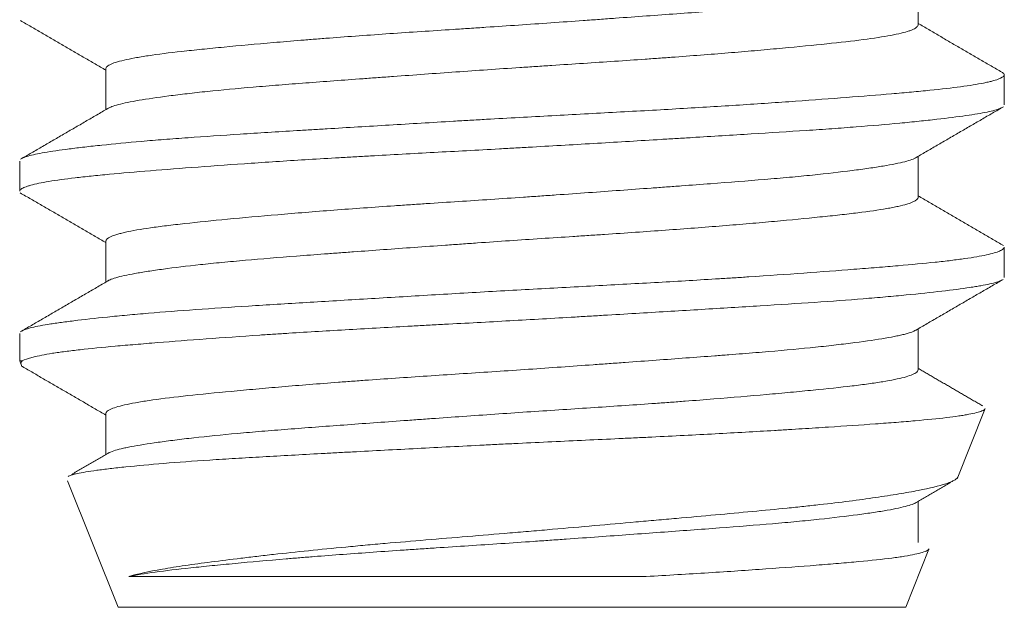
# Model space of a CAD drawing. Header units: millimetres. Extents: x 35 to 1401, y 51 to 818.
# Tile 16 of 22: x 1388.54 to 1392.54, y 458.02 to 460.41. Entities that reach past the tile are written whole.
import ezdxf

# ---------------------------------------------------------------- set-up
doc = ezdxf.new("R2010")
doc.units = ezdxf.units.MM
doc.layers.add('1', color=7, linetype='Continuous', true_color=0xffffff)

msp = doc.modelspace()

# ---------------------------------------------------------------- linework, layer by layer
at = {"layer": '1', "color": 155, "linetype": 'Continuous', "lineweight": 18}
for p, q in [((1392.1927, 460.3839), (1392.1927, 460.5509)), ((1388.8927, 460.2075), (1388.8927, 460.0406)), ((1392.5427, 460.0597), (1392.5427, 460.182)), ((1388.5427, 459.8317), (1388.5427, 459.7097)), ((1392.1927, 459.6843), (1392.1927, 459.8509)), ((1388.8927, 459.5073), (1388.8927, 459.3406)), ((1392.5427, 459.3593), (1392.5427, 459.4818)), ((1392.1927, 458.9838), (1392.1927, 459.1508)), ((1388.5427, 459.1322), (1388.5427, 459.0207)), ((1388.553, 459.0207), (1388.5427, 459.0207)), ((1388.5427, 459.0207), (1388.5519, 458.9979)), ((1392.3513, 458.5422), (1392.4627, 458.8207)), ((1388.8927, 458.8076), (1388.8927, 458.6406)), ((1388.7376, 458.5335), (1388.9427, 458.0207)), ((1392.1927, 458.2841), (1392.1927, 458.4509)), ((1392.1427, 458.0207), (1392.2371, 458.2565)), ((1391.0875, 458.1457), (1388.986, 458.1457)), ((1392.1427, 458.0207), (1388.9427, 458.0207))]:
    msp.add_line(p, q, dxfattribs=at)
for points, knots in [([(1392.1817, 460.5444), (1392.172, 460.539), (1392.156, 460.5336), (1392.122, 460.5252), (1392.1086, 460.5223), (1392.0781, 460.5164), (1392.0612, 460.5134), (1392.006, 460.5044), (1391.963, 460.4984), (1391.8894, 460.4891), (1391.8634, 460.486), (1391.8219, 460.4814), (1391.8077, 460.4798), (1391.7786, 460.4767), (1391.7638, 460.4752), (1391.6883, 460.4676), (1391.6232, 460.4618), (1391.5187, 460.4532), (1391.4827, 460.4503), (1391.427, 460.446), (1391.4081, 460.4445), (1391.3698, 460.4416), (1391.3505, 460.4401), (1391.2531, 460.4328), (1391.1725, 460.4269), (1391.0479, 460.4178), (1390.9846, 460.4133), (1390.9199, 460.4086), (1390.8764, 460.4055), (1390.8545, 460.4039), (1390.7451, 460.3961), (1390.6573, 460.3899), (1390.5253, 460.3809), (1390.4592, 460.3765), (1390.3929, 460.3721), (1390.3487, 460.3692), (1390.3266, 460.3678), (1390.2163, 460.3605), (1390.1303, 460.3549), (1389.9624, 460.3433), (1389.8805, 460.3374), (1389.7809, 460.3298), (1389.7612, 460.3282), (1389.7224, 460.3252), (1389.7033, 460.3236), (1389.6467, 460.319), (1389.61, 460.316), (1389.5031, 460.3067), (1389.436, 460.3006), (1389.3576, 460.293), (1389.3421, 460.2915), (1389.312, 460.2886), (1389.2974, 460.2871), (1389.2545, 460.2828), (1389.2274, 460.2799), (1389.1504, 460.2713), (1389.1049, 460.2656), (1389.0456, 460.2567), (1389.0273, 460.2537), (1388.9943, 460.2477), (1388.9796, 460.2447), (1388.9405, 460.2355), (1388.9213, 460.2293), (1388.9058, 460.2215), (1388.9031, 460.22), (1388.8987, 460.2169), (1388.8969, 460.2153), (1388.8938, 460.2116), (1388.8928, 460.2094), (1388.8927, 460.2073)], [0, 0, 0, 0, 0.050617, 0.050617, 0.077201, 0.077201, 0.103786, 0.103786, 0.156954, 0.156954, 0.183539, 0.183539, 0.196831, 0.196831, 0.210123, 0.210123, 0.263292, 0.263292, 0.289877, 0.289877, 0.303169, 0.303169, 0.316461, 0.316461, 0.36963, 0.36963, 0.396214, 0.409507, 0.409507, 0.422799, 0.422799, 0.475968, 0.475968, 0.502552, 0.515844, 0.515844, 0.529137, 0.529137, 0.582305, 0.582305, 0.635474, 0.635474, 0.648766, 0.648766, 0.662059, 0.662059, 0.688643, 0.688643, 0.741812, 0.741812, 0.755104, 0.755104, 0.768396, 0.768396, 0.794981, 0.794981, 0.84815, 0.84815, 0.874734, 0.874734, 0.901319, 0.901319, 0.954487, 0.954487, 0.96778, 0.96778, 0.981072, 0.981072, 1, 1, 1, 1]), ([(1388.9028, 460.0464), (1388.9064, 460.0486), (1388.911, 460.0507), (1388.924, 460.0556), (1388.933, 460.0585), (1388.9654, 460.067), (1389.0215, 460.0784), (1389.1022, 460.0903), (1389.1606, 460.0979), (1389.1727, 460.0994), (1389.1975, 460.1025), (1389.2102, 460.104), (1389.2494, 460.1085), (1389.2767, 460.1116), (1389.3624, 460.1205), (1389.4244, 460.1263), (1389.5251, 460.1349), (1389.56, 460.1377), (1389.6313, 460.1434), (1389.6678, 460.1462), (1389.7796, 460.1547), (1389.8572, 460.1604), (1389.9581, 460.1678), (1389.9785, 460.1693), (1390.0197, 460.1723), (1390.0405, 460.1738), (1390.1032, 460.1783), (1390.1452, 460.1814), (1390.2721, 460.1905), (1390.3575, 460.1966), (1390.4872, 460.2056), (1390.5307, 460.2086), (1390.5963, 460.213), (1390.6182, 460.2144), (1390.6617, 460.2173), (1390.6833, 460.2187), (1390.7913, 460.2258), (1390.8763, 460.2313), (1391.0018, 460.2398), (1391.0433, 460.2426), (1391.1051, 460.2469), (1391.1256, 460.2484), (1391.1663, 460.2513), (1391.1865, 460.2528), (1391.286, 460.2601), (1391.3621, 460.2661), (1391.4711, 460.2751), (1391.5243, 460.2796), (1391.5755, 460.2842), (1391.6092, 460.2873), (1391.6259, 460.2888), (1391.7072, 460.2963), (1391.7669, 460.3021), (1391.8761, 460.3134), (1391.9255, 460.319), (1392.0135, 460.3305), (1392.0883, 460.342), (1392.1379, 460.354), (1392.1607, 460.3616), (1392.1649, 460.3632), (1392.1723, 460.3662), (1392.1756, 460.3678), (1392.1842, 460.3724), (1392.1881, 460.3754), (1392.192, 460.3804), (1392.1928, 460.3825), (1392.1928, 460.3845)], [0, 0, 0, 0, 0.019767, 0.019767, 0.045776, 0.045776, 0.097794, 0.149813, 0.149813, 0.162817, 0.162817, 0.175822, 0.175822, 0.201831, 0.201831, 0.253849, 0.253849, 0.279859, 0.279859, 0.305868, 0.305868, 0.357886, 0.357886, 0.370891, 0.370891, 0.383895, 0.383895, 0.409904, 0.409904, 0.461923, 0.461923, 0.487932, 0.487932, 0.500936, 0.500936, 0.513941, 0.513941, 0.565959, 0.565959, 0.591968, 0.591968, 0.604973, 0.604973, 0.617978, 0.617978, 0.669996, 0.669996, 0.696005, 0.70901, 0.70901, 0.722014, 0.722014, 0.774032, 0.774032, 0.826051, 0.826051, 0.878069, 0.930087, 0.930087, 0.943092, 0.943092, 0.956097, 0.956097, 0.982106, 0.982106, 1, 1, 1, 1]), ([(1388.5512, 459.8423), (1388.5529, 459.8433), (1388.5548, 459.8443), (1388.5623, 459.8476), (1388.5692, 459.85), (1388.594, 459.8571), (1388.6385, 459.8665), (1388.7051, 459.8762), (1388.7538, 459.8825), (1388.7639, 459.8838), (1388.7849, 459.8863), (1388.7957, 459.8876), (1388.8289, 459.8915), (1388.8523, 459.894), (1388.9259, 459.9017), (1388.9796, 459.9069), (1389.0671, 459.9145), (1389.0974, 459.917), (1389.1446, 459.9208), (1389.1607, 459.922), (1389.1933, 459.9245), (1389.21, 459.9257), (1389.2942, 459.9317), (1389.4354, 459.9411), (1389.5891, 459.9506), (1389.6892, 459.9567), (1389.7094, 459.9579), (1389.7502, 459.9604), (1389.7709, 459.9617), (1389.8331, 459.9654), (1389.8749, 459.9679), (1390.0013, 459.9755), (1390.087, 459.9807), (1390.2174, 459.9884), (1390.2612, 459.991), (1390.3275, 459.9949), (1390.3496, 459.9962), (1390.3941, 459.9988), (1390.4165, 460.0001), (1390.5283, 460.0065), (1390.6171, 460.0114), (1390.7934, 460.0209), (1390.8809, 460.0256), (1391.0112, 460.0327), (1391.0546, 460.035), (1391.1407, 460.0398), (1391.1831, 460.0422), (1391.3083, 460.0495), (1391.3893, 460.0544), (1391.5461, 460.0645), (1391.622, 460.0696), (1391.7686, 460.08), (1391.8376, 460.0852), (1391.9673, 460.0953), (1392.0281, 460.1001), (1392.1129, 460.1073), (1392.1402, 460.1096), (1392.1794, 460.1132), (1392.1922, 460.1144), (1392.2171, 460.1168), (1392.2291, 460.118), (1392.2879, 460.1239), (1392.3295, 460.1287), (1392.4022, 460.1385), (1392.4333, 460.1435), (1392.4654, 460.1499), (1392.4714, 460.1512), (1392.4828, 460.1538), (1392.4987, 460.1577), (1392.5112, 460.1616), (1392.532, 460.1694), (1392.54, 460.1745), (1392.5432, 460.1821), (1392.5428, 460.1845), (1392.54, 460.1882), (1392.5387, 460.1894), (1392.536, 460.1913), (1392.535, 460.1919), (1392.5338, 460.1926)], [0, 0, 0, 0, 0.008647, 0.008647, 0.029841, 0.029841, 0.072228, 0.114615, 0.114615, 0.125212, 0.125212, 0.135809, 0.135809, 0.157002, 0.157002, 0.19939, 0.19939, 0.220583, 0.220583, 0.23118, 0.23118, 0.241777, 0.241777, 0.284164, 0.326551, 0.326551, 0.337148, 0.337148, 0.347745, 0.347745, 0.368939, 0.368939, 0.411326, 0.411326, 0.432519, 0.432519, 0.443116, 0.443116, 0.453713, 0.453713, 0.4961, 0.4961, 0.538488, 0.538488, 0.559681, 0.559681, 0.580875, 0.580875, 0.623262, 0.623262, 0.665649, 0.665649, 0.708037, 0.708037, 0.750424, 0.750424, 0.771617, 0.771617, 0.782214, 0.782214, 0.792811, 0.792811, 0.835198, 0.835198, 0.877586, 0.877586, 0.888182, 0.888182, 0.898779, 0.919973, 0.919973, 0.96236, 0.96236, 0.983554, 0.983554, 0.994151, 0.994151, 1, 1, 1, 1]), ([(1392.5352, 460.0497), (1392.5327, 460.0481), (1392.5296, 460.0466), (1392.5201, 460.0427), (1392.5128, 460.0403), (1392.4954, 460.0356), (1392.4851, 460.0332), (1392.4502, 460.0261), (1392.3926, 460.0165), (1392.3135, 460.0065), (1392.2572, 460.0001), (1392.2455, 459.9988), (1392.2216, 459.9962), (1392.2093, 459.9949), (1392.1717, 459.991), (1392.1455, 459.9884), (1392.0635, 459.9807), (1392.0046, 459.9756), (1391.9096, 459.9683), (1391.8769, 459.9658), (1391.8261, 459.9622), (1391.8089, 459.961), (1391.774, 459.9586), (1391.7562, 459.9574), (1391.6666, 459.9515), (1391.5176, 459.9421), (1391.3575, 459.9324), (1391.254, 459.9261), (1391.2331, 459.9249), (1391.191, 459.9223), (1391.1697, 459.921), (1391.1058, 459.9172), (1391.0629, 459.9146), (1390.9337, 459.9069), (1390.8466, 459.9017), (1390.7146, 459.894), (1390.6704, 459.8914), (1390.6038, 459.8876), (1390.5815, 459.8863), (1390.5368, 459.8838), (1390.5144, 459.8826), (1390.4025, 459.8764), (1390.3141, 459.8717), (1390.1394, 459.8623), (1390.0532, 459.8577), (1389.9467, 459.8517), (1389.9255, 459.8505), (1389.8832, 459.8481), (1389.862, 459.8469), (1389.7991, 459.8432), (1389.7579, 459.8407), (1389.6366, 459.8333), (1389.5586, 459.8282), (1389.4086, 459.818), (1389.3364, 459.8128), (1389.1983, 459.8025), (1389.1339, 459.7974), (1389.0138, 459.7877), (1388.9582, 459.783), (1388.8815, 459.7759), (1388.857, 459.7736), (1388.8105, 459.7688), (1388.7886, 459.7663), (1388.7271, 459.7591), (1388.6916, 459.7542), (1388.6316, 459.7442), (1388.607, 459.739), (1388.5833, 459.7325), (1388.5789, 459.7312), (1388.5709, 459.7286), (1388.5601, 459.7247), (1388.5526, 459.7208), (1388.5449, 459.7152), (1388.5427, 459.7121), (1388.5427, 459.7092)], [0, 0, 0, 0, 0.014306, 0.014306, 0.036113, 0.036113, 0.05792, 0.05792, 0.101535, 0.14515, 0.14515, 0.156054, 0.156054, 0.166957, 0.166957, 0.188765, 0.188765, 0.23238, 0.23238, 0.254187, 0.254187, 0.265091, 0.265091, 0.275994, 0.275994, 0.319609, 0.363224, 0.363224, 0.374128, 0.374128, 0.385031, 0.385031, 0.406839, 0.406839, 0.450454, 0.450454, 0.472261, 0.472261, 0.483165, 0.483165, 0.494068, 0.494068, 0.537683, 0.537683, 0.581298, 0.581298, 0.592202, 0.592202, 0.603105, 0.603105, 0.624913, 0.624913, 0.668528, 0.668528, 0.712142, 0.712142, 0.755757, 0.755757, 0.799372, 0.799372, 0.821179, 0.821179, 0.842987, 0.842987, 0.886602, 0.886602, 0.930216, 0.930216, 0.94112, 0.94112, 0.952024, 0.973831, 0.973831, 1, 1, 1, 1]), ([(1392.1834, 459.8454), (1392.1817, 459.8444), (1392.1798, 459.8434), (1392.1747, 459.8409), (1392.1712, 459.8394), (1392.1595, 459.8351), (1392.15, 459.8323), (1392.1165, 459.8236), (1392.0874, 459.8179), (1392.0427, 459.8104), (1392.0334, 459.8089), (1392.0138, 459.8059), (1392.0035, 459.8043), (1391.9716, 459.7997), (1391.9489, 459.7966), (1391.8766, 459.7874), (1391.8227, 459.7812), (1391.7336, 459.7721), (1391.7026, 459.7691), (1391.6537, 459.7646), (1391.6371, 459.7632), (1391.6035, 459.7602), (1391.5864, 459.7588), (1391.4998, 459.7516), (1391.4267, 459.7459), (1391.3113, 459.7372), (1391.2719, 459.7342), (1391.2113, 459.7298), (1391.1908, 459.7283), (1391.1496, 459.7253), (1391.1289, 459.7237), (1391.0249, 459.7162), (1390.94, 459.71), (1390.8102, 459.7007), (1390.7447, 459.6961), (1390.6783, 459.6914), (1390.6338, 459.6883), (1390.6115, 459.6868), (1390.5006, 459.6792), (1390.4126, 459.6734), (1390.2816, 459.6648), (1390.2164, 459.6605), (1390.1517, 459.6562), (1390.1086, 459.6533), (1390.0871, 459.6519), (1389.9805, 459.6446), (1389.8984, 459.6387), (1389.7798, 459.6297), (1389.741, 459.6267), (1389.6649, 459.6205), (1389.6276, 459.6174), (1389.5183, 459.6081), (1389.4505, 459.6019), (1389.3248, 459.5899), (1389.2669, 459.5842), (1389.2008, 459.5769), (1389.188, 459.5755), (1389.1631, 459.5726), (1389.151, 459.5711), (1389.1161, 459.5668), (1389.0945, 459.5639), (1389.0342, 459.5552), (1389.0004, 459.5492), (1388.9662, 459.5416), (1388.9597, 459.54), (1388.9477, 459.5369), (1388.9422, 459.5353), (1388.9269, 459.5307), (1388.9184, 459.5276), (1388.8991, 459.5186), (1388.8927, 459.5127), (1388.8927, 459.507)], [0, 0, 0, 0, 0.009428, 0.009428, 0.022669, 0.022669, 0.049153, 0.049153, 0.102119, 0.102119, 0.11536, 0.11536, 0.128602, 0.128602, 0.155085, 0.155085, 0.208051, 0.208051, 0.234534, 0.234534, 0.247775, 0.247775, 0.261017, 0.261017, 0.313983, 0.313983, 0.340466, 0.340466, 0.353708, 0.353708, 0.366949, 0.366949, 0.419915, 0.419915, 0.446398, 0.45964, 0.45964, 0.472881, 0.472881, 0.525847, 0.525847, 0.552331, 0.565572, 0.565572, 0.578814, 0.578814, 0.63178, 0.63178, 0.658263, 0.658263, 0.684746, 0.684746, 0.737712, 0.737712, 0.790678, 0.790678, 0.803919, 0.803919, 0.817161, 0.817161, 0.843644, 0.843644, 0.89661, 0.89661, 0.909852, 0.909852, 0.923093, 0.923093, 0.949576, 0.949576, 1, 1, 1, 1]), ([(1388.9023, 459.3461), (1388.9045, 459.3475), (1388.9071, 459.3488), (1388.9163, 459.353), (1388.9243, 459.3558), (1388.9531, 459.3642), (1388.9788, 459.3698), (1389.0192, 459.3771), (1389.0277, 459.3785), (1389.0455, 459.3815), (1389.0548, 459.383), (1389.0839, 459.3874), (1389.1048, 459.3904), (1389.1714, 459.3994), (1389.2214, 459.4055), (1389.3048, 459.4145), (1389.334, 459.4175), (1389.3799, 459.422), (1389.3956, 459.4235), (1389.4273, 459.4264), (1389.4434, 459.4278), (1389.5252, 459.435), (1389.5946, 459.4405), (1389.7046, 459.449), (1389.7423, 459.4519), (1389.8003, 459.4562), (1389.8199, 459.4577), (1389.8595, 459.4606), (1389.8794, 459.462), (1389.9795, 459.4694), (1390.0615, 459.4753), (1390.1872, 459.4844), (1390.2508, 459.489), (1390.3155, 459.4935), (1390.3588, 459.4966), (1390.3806, 459.4982), (1390.4892, 459.5058), (1390.5757, 459.5116), (1390.7049, 459.5201), (1390.7694, 459.5244), (1390.8336, 459.5286), (1390.8764, 459.5314), (1390.8978, 459.5328), (1391.0043, 459.5399), (1391.1694, 459.5512), (1391.324, 459.5631), (1391.4173, 459.5706), (1391.4359, 459.5722), (1391.4722, 459.5752), (1391.4901, 459.5767), (1391.5429, 459.5813), (1391.577, 459.5843), (1391.6758, 459.5933), (1391.7372, 459.5992), (1391.8223, 459.6078), (1391.8496, 459.6106), (1391.901, 459.6163), (1391.9251, 459.6191), (1391.9931, 459.6276), (1392.0325, 459.6333), (1392.0742, 459.6406), (1392.0822, 459.6421), (1392.0974, 459.6451), (1392.1046, 459.6466), (1392.1249, 459.6511), (1392.1367, 459.6541), (1392.1671, 459.6632), (1392.1807, 459.6693), (1392.191, 459.6784), (1392.1927, 459.6814), (1392.1927, 459.6844), (1392.1927, 459.6844), (1392.1927, 459.6844)], [0, 0, 0, 0, 0.012266, 0.012266, 0.038254, 0.038254, 0.090229, 0.090229, 0.103222, 0.103222, 0.116216, 0.116216, 0.142204, 0.142204, 0.194179, 0.194179, 0.220166, 0.220166, 0.23316, 0.23316, 0.246154, 0.246154, 0.298129, 0.298129, 0.324116, 0.324116, 0.33711, 0.33711, 0.350104, 0.350104, 0.402079, 0.402079, 0.428067, 0.44106, 0.44106, 0.454054, 0.454054, 0.506029, 0.506029, 0.532017, 0.54501, 0.54501, 0.558004, 0.558004, 0.609979, 0.661954, 0.661954, 0.674948, 0.674948, 0.687942, 0.687942, 0.713929, 0.713929, 0.765904, 0.765904, 0.791892, 0.791892, 0.817879, 0.817879, 0.869854, 0.869854, 0.882848, 0.882848, 0.895842, 0.895842, 0.92183, 0.92183, 0.973805, 0.973805, 0.999792, 0.999792, 1, 1, 1, 1]), ([(1388.5505, 459.1419), (1388.5575, 459.1462), (1388.5822, 459.155), (1388.6276, 459.164), (1388.6649, 459.17), (1388.6727, 459.1713), (1388.6891, 459.1737), (1388.7146, 459.1774), (1388.743, 459.1812), (1388.8036, 459.1887), (1388.849, 459.1938), (1388.9249, 459.2015), (1388.9514, 459.2041), (1388.9932, 459.208), (1389.0075, 459.2093), (1389.0365, 459.2119), (1389.0513, 459.2131), (1389.1265, 459.2195), (1389.1904, 459.2244), (1389.326, 459.2339), (1389.3975, 459.2386), (1389.5107, 459.2457), (1389.5495, 459.2481), (1389.6279, 459.253), (1389.6676, 459.2554), (1389.7883, 459.2627), (1389.8709, 459.2677), (1389.998, 459.2753), (1390.0409, 459.2779), (1390.1277, 459.2831), (1390.1718, 459.2857), (1390.3038, 459.2936), (1390.392, 459.2987), (1390.5687, 459.3088), (1390.6572, 459.3136), (1390.7903, 459.3208), (1390.8349, 459.3231), (1390.9229, 459.3279), (1390.9664, 459.3302), (1391.0958, 459.3373), (1391.1802, 459.342), (1391.3041, 459.3493), (1391.345, 459.3518), (1391.4056, 459.3555), (1391.4257, 459.3568), (1391.4656, 459.3593), (1391.4855, 459.3606), (1391.5834, 459.367), (1391.7327, 459.3773), (1391.868, 459.3875), (1391.9481, 459.3938), (1391.9639, 459.395), (1391.995, 459.3975), (1392.0104, 459.3987), (1392.0554, 459.4024), (1392.0841, 459.4048), (1392.1666, 459.4119), (1392.2168, 459.4166), (1392.2846, 459.4237), (1392.306, 459.4261), (1392.3362, 459.4298), (1392.346, 459.431), (1392.3649, 459.4334), (1392.374, 459.4347), (1392.4178, 459.4409), (1392.4762, 459.451), (1392.512, 459.4614), (1392.5271, 459.4679), (1392.5298, 459.4692), (1392.5344, 459.4718), (1392.5363, 459.4731), (1392.541, 459.4769), (1392.5426, 459.4795), (1392.5427, 459.482), (1392.5427, 459.4821), (1392.5427, 459.4822)], [0, 0, 0, 0, 0.039106, 0.082751, 0.082751, 0.093663, 0.093663, 0.104574, 0.126397, 0.126397, 0.170042, 0.170042, 0.191865, 0.191865, 0.202776, 0.202776, 0.213687, 0.213687, 0.257332, 0.257332, 0.300978, 0.300978, 0.3228, 0.3228, 0.344623, 0.344623, 0.388268, 0.388268, 0.410091, 0.410091, 0.431913, 0.431913, 0.475559, 0.475559, 0.519204, 0.519204, 0.541027, 0.541027, 0.562849, 0.562849, 0.606494, 0.606494, 0.628317, 0.628317, 0.639228, 0.639228, 0.65014, 0.65014, 0.693785, 0.73743, 0.73743, 0.748341, 0.748341, 0.759253, 0.759253, 0.781075, 0.781075, 0.824721, 0.824721, 0.846543, 0.846543, 0.857455, 0.857455, 0.868366, 0.868366, 0.912011, 0.955656, 0.955656, 0.966568, 0.966568, 0.977479, 0.977479, 0.999302, 0.999302, 1, 1, 1, 1]), ([(1392.534, 459.3489), (1392.533, 459.3483), (1392.5319, 459.3478), (1392.521, 459.3425), (1392.5055, 459.3378), (1392.4736, 459.3308), (1392.4615, 459.3284), (1392.4412, 459.3248), (1392.4341, 459.3236), (1392.4191, 459.3212), (1392.4112, 459.3199), (1392.3701, 459.3138), (1392.332, 459.3088), (1392.2458, 459.2987), (1392.1976, 459.2935), (1392.1178, 459.2858), (1392.0899, 459.2832), (1392.0315, 459.278), (1392.0014, 459.2755), (1391.908, 459.268), (1391.842, 459.2632), (1391.7024, 459.2538), (1391.6289, 459.2491), (1391.5128, 459.2419), (1391.4735, 459.2394), (1391.3939, 459.2346), (1391.3536, 459.2321), (1391.2311, 459.2247), (1391.1474, 459.2197), (1391.0188, 459.212), (1390.9754, 459.2094), (1390.9096, 459.2055), (1390.8875, 459.2041), (1390.8434, 459.2015), (1390.8214, 459.2002), (1390.7111, 459.1937), (1390.6228, 459.1886), (1390.446, 459.1788), (1390.3574, 459.174), (1390.2466, 459.1681), (1390.2244, 459.1669), (1390.1804, 459.1645), (1390.1147, 459.161), (1390.05, 459.1575), (1389.9221, 459.1504), (1389.8386, 459.1456), (1389.7163, 459.1382), (1389.6759, 459.1357), (1389.6162, 459.1319), (1389.5963, 459.1306), (1389.5572, 459.128), (1389.5378, 459.1268), (1389.4422, 459.1204), (1389.3694, 459.1152), (1389.2308, 459.1049), (1389.1651, 459.0999), (1389.0876, 459.0937), (1389.0723, 459.0925), (1389.0423, 459.09), (1388.9983, 459.0864), (1388.9572, 459.0828), (1388.8785, 459.0758), (1388.831, 459.0711), (1388.7671, 459.0639), (1388.7471, 459.0614), (1388.7189, 459.0578), (1388.7098, 459.0565), (1388.6924, 459.054), (1388.684, 459.0528), (1388.644, 459.0465), (1388.5916, 459.0363), (1388.562, 459.0259), (1388.553, 459.0207)], [0, 0, 0, 0, 0.005425, 0.005425, 0.050633, 0.050633, 0.073237, 0.073237, 0.084539, 0.084539, 0.095841, 0.095841, 0.141049, 0.141049, 0.186257, 0.186257, 0.208861, 0.208861, 0.231465, 0.231465, 0.276673, 0.276673, 0.321881, 0.321881, 0.344485, 0.344485, 0.367089, 0.367089, 0.412297, 0.412297, 0.434901, 0.434901, 0.446203, 0.446203, 0.457505, 0.457505, 0.502712, 0.502712, 0.54792, 0.54792, 0.559222, 0.559222, 0.570524, 0.593128, 0.593128, 0.638336, 0.638336, 0.66094, 0.66094, 0.672242, 0.672242, 0.683544, 0.683544, 0.728752, 0.728752, 0.77396, 0.77396, 0.785262, 0.785262, 0.796564, 0.819168, 0.819168, 0.864376, 0.864376, 0.88698, 0.88698, 0.898282, 0.898282, 0.909584, 0.909584, 0.954792, 1, 1, 1, 1]), ([(1392.1828, 459.1451), (1392.1748, 459.1403), (1392.1619, 459.1356), (1392.1388, 459.1293), (1392.133, 459.1279), (1392.1206, 459.125), (1392.1139, 459.1235), (1392.0926, 459.1191), (1392.0769, 459.1162), (1392.0248, 459.1073), (1391.9838, 459.1012), (1391.9246, 459.0935), (1391.9124, 459.092), (1391.8871, 459.0889), (1391.874, 459.0873), (1391.8338, 459.0826), (1391.8058, 459.0795), (1391.7178, 459.0704), (1391.6543, 459.0645), (1391.5517, 459.0559), (1391.5162, 459.053), (1391.4611, 459.0486), (1391.4425, 459.0472), (1391.405, 459.0443), (1391.386, 459.0428), (1391.2903, 459.0356), (1391.2107, 459.0297), (1391.087, 459.0207), (1391.0451, 459.0176), (1390.981, 459.013), (1390.9594, 459.0114), (1390.9162, 459.0083), (1390.8945, 459.0068), (1390.7861, 458.999), (1390.6987, 458.9928), (1390.5667, 458.9837), (1390.5225, 458.9807), (1390.4338, 458.9748), (1390.3891, 458.9719), (1390.257, 458.9632), (1390.1706, 458.9575), (1390.0437, 458.9489), (1389.9808, 458.9446), (1389.919, 458.9401), (1389.878, 458.9371), (1389.8576, 458.9356), (1389.7571, 458.928), (1389.6807, 458.9219), (1389.5719, 458.9127), (1389.519, 458.9081), (1389.4682, 458.9034), (1389.4349, 458.9004), (1389.4185, 458.8988), (1389.3379, 458.8912), (1389.2793, 458.8855), (1389.1732, 458.874), (1389.1257, 458.8683), (1389.0736, 458.8609), (1389.0636, 458.8594), (1389.0444, 458.8565), (1389.0353, 458.855), (1389.0091, 458.8505), (1388.9934, 458.8475), (1388.9512, 458.8384), (1388.9297, 458.8322), (1388.9115, 458.8244), (1388.9082, 458.8228), (1388.9027, 458.8197), (1388.9004, 458.8182), (1388.8948, 458.8135), (1388.8929, 458.8105), (1388.8928, 458.8074), (1388.8927, 458.8073), (1388.8927, 458.8072)], [0, 0, 0, 0, 0.044143, 0.044143, 0.057407, 0.057407, 0.070671, 0.070671, 0.097199, 0.097199, 0.150255, 0.150255, 0.163519, 0.163519, 0.176783, 0.176783, 0.203311, 0.203311, 0.256367, 0.256367, 0.282895, 0.282895, 0.296159, 0.296159, 0.309423, 0.309423, 0.362479, 0.362479, 0.389007, 0.389007, 0.402271, 0.402271, 0.415535, 0.415535, 0.468591, 0.468591, 0.495119, 0.495119, 0.521647, 0.521647, 0.574703, 0.574703, 0.601231, 0.614495, 0.614495, 0.627759, 0.627759, 0.680815, 0.680815, 0.707343, 0.720607, 0.720607, 0.733871, 0.733871, 0.786927, 0.786927, 0.839983, 0.839983, 0.853247, 0.853247, 0.866511, 0.866511, 0.893039, 0.893039, 0.946095, 0.946095, 0.959359, 0.959359, 0.972623, 0.972623, 0.999151, 0.999151, 1, 1, 1, 1]), ([(1388.553, 459.0207), (1388.5489, 459.0163), (1388.5473, 459.012), (1388.5483, 459.0071), (1388.5485, 459.0064), (1388.5487, 459.0057)], [0, 0, 0, 0, 0.859107, 0.859107, 1, 1, 1, 1]), ([(1388.902, 458.6459), (1388.9073, 458.6492), (1388.9149, 458.6525), (1388.9333, 458.6585), (1388.9435, 458.6614), (1388.9614, 458.6656), (1388.9678, 458.6671), (1388.9813, 458.6699), (1388.9885, 458.6714), (1389.0264, 458.6786), (1389.0628, 458.6845), (1389.1264, 458.6934), (1389.1605, 458.6979), (1389.198, 458.7025), (1389.2238, 458.7056), (1389.2371, 458.7071), (1389.3048, 458.7147), (1389.3638, 458.7207), (1389.4593, 458.7293), (1389.5088, 458.7335), (1389.5609, 458.7378), (1389.5963, 458.7406), (1389.6143, 458.742), (1389.7055, 458.7492), (1389.8572, 458.7605), (1390.0199, 458.7723), (1390.1252, 458.7799), (1390.1464, 458.7814), (1390.1889, 458.7845), (1390.2102, 458.786), (1390.2741, 458.7906), (1390.3169, 458.7937), (1390.4456, 458.8027), (1390.532, 458.8087), (1390.6625, 458.8174), (1390.7063, 458.8202), (1390.7927, 458.8259), (1390.8354, 458.8287), (1390.9624, 458.8371), (1391.0454, 458.8427), (1391.1469, 458.8499), (1391.1671, 458.8514), (1391.2073, 458.8543), (1391.2273, 458.8558), (1391.2865, 458.8602), (1391.325, 458.8632), (1391.4377, 458.8722), (1391.509, 458.8783), (1391.6103, 458.8873), (1391.6431, 458.8903), (1391.7068, 458.8963), (1391.7373, 458.8993), (1391.8246, 458.9079), (1391.8773, 458.9135), (1391.9482, 458.9219), (1391.9705, 458.9248), (1392.0018, 458.9291), (1392.0119, 458.9305), (1392.0313, 458.9334), (1392.0406, 458.9349), (1392.0849, 458.9422), (1392.1137, 458.9481), (1392.1474, 458.9571), (1392.1618, 458.9617), (1392.1725, 458.9663), (1392.1787, 458.9694), (1392.1815, 458.9709), (1392.1898, 458.9765), (1392.1928, 458.9805), (1392.1928, 458.9844)], [0, 0, 0, 0, 0.030341, 0.030341, 0.056318, 0.056318, 0.069306, 0.069306, 0.082294, 0.082294, 0.134248, 0.134248, 0.160224, 0.173213, 0.173213, 0.186201, 0.186201, 0.238155, 0.238155, 0.264131, 0.27712, 0.27712, 0.290108, 0.290108, 0.342062, 0.394015, 0.394015, 0.407003, 0.407003, 0.419992, 0.419992, 0.445968, 0.445968, 0.497922, 0.497922, 0.523899, 0.523899, 0.549875, 0.549875, 0.601829, 0.601829, 0.614817, 0.614817, 0.627805, 0.627805, 0.653782, 0.653782, 0.705736, 0.705736, 0.731712, 0.731712, 0.757689, 0.757689, 0.809643, 0.809643, 0.835619, 0.835619, 0.848608, 0.848608, 0.861596, 0.861596, 0.913549, 0.913549, 0.939526, 0.952515, 0.952515, 0.965503, 0.965503, 1, 1, 1, 1]), ([(1388.7393, 458.5514), (1388.7422, 458.5532), (1388.7463, 458.555), (1388.7549, 458.5579), (1388.7586, 458.559), (1388.7669, 458.5612), (1388.7715, 458.5623), (1388.7964, 458.5678), (1388.8229, 458.5722), (1388.8724, 458.579), (1388.8905, 458.5813), (1388.9201, 458.5847), (1388.9304, 458.5859), (1388.9518, 458.5882), (1388.9629, 458.5894), (1389.0203, 458.5953), (1389.0717, 458.6001), (1389.1852, 458.6094), (1389.2473, 458.614), (1389.3318, 458.6195), (1389.3491, 458.6206), (1389.3842, 458.6228), (1389.4374, 458.6261), (1389.4927, 458.6294), (1389.6061, 458.6358), (1389.6853, 458.6402), (1389.7888, 458.6457), (1389.8097, 458.6469), (1389.8521, 458.6491), (1389.8735, 458.6503), (1389.938, 458.6537), (1389.9814, 458.656), (1390.1127, 458.6629), (1390.2018, 458.6676), (1390.3377, 458.6746), (1390.3833, 458.6769), (1390.4524, 458.6804), (1390.4756, 458.6816), (1390.5219, 458.6838), (1390.5449, 458.685), (1390.66, 458.6905), (1390.7514, 458.6947), (1390.8872, 458.7011), (1390.9323, 458.7032), (1390.9997, 458.7064), (1391.0221, 458.7074), (1391.0668, 458.7096), (1391.0892, 458.7107), (1391.2002, 458.7161), (1391.3718, 458.7248), (1391.532, 458.7339), (1391.6285, 458.7396), (1391.6476, 458.7408), (1391.6854, 458.7431), (1391.7411, 458.7465), (1391.7942, 458.7499), (1391.8968, 458.7566), (1391.9605, 458.7609), (1392.0489, 458.7672), (1392.0772, 458.7693), (1392.1179, 458.7725), (1392.1311, 458.7736), (1392.1567, 458.7757), (1392.1691, 458.7767), (1392.2294, 458.782), (1392.2716, 458.7863), (1392.3261, 458.7928), (1392.3428, 458.795), (1392.3656, 458.7984), (1392.3729, 458.7995), (1392.3866, 458.8018), (1392.393, 458.8029), (1392.4232, 458.8086), (1392.4407, 458.8131), (1392.4595, 458.8208), (1392.4641, 458.824), (1392.4653, 458.8271)], [0, 0, 0, 0, 0.019788, 0.019788, 0.031912, 0.031912, 0.044037, 0.044037, 0.092536, 0.092536, 0.116785, 0.116785, 0.12891, 0.12891, 0.141035, 0.141035, 0.189534, 0.189534, 0.238033, 0.238033, 0.250158, 0.250158, 0.262282, 0.286532, 0.286532, 0.335031, 0.335031, 0.347156, 0.347156, 0.35928, 0.35928, 0.38353, 0.38353, 0.432029, 0.432029, 0.456278, 0.456278, 0.468403, 0.468403, 0.480528, 0.480528, 0.529027, 0.529027, 0.553276, 0.553276, 0.565401, 0.565401, 0.577526, 0.577526, 0.626025, 0.674523, 0.674523, 0.686648, 0.686648, 0.698773, 0.723022, 0.723022, 0.771521, 0.771521, 0.795771, 0.795771, 0.807896, 0.807896, 0.82002, 0.82002, 0.868519, 0.868519, 0.892769, 0.892769, 0.904894, 0.904894, 0.917018, 0.917018, 0.965517, 0.965517, 1, 1, 1, 1]), ([(1392.3547, 458.5505), (1392.3544, 458.5499), (1392.3541, 458.5492), (1392.3511, 458.544), (1392.3459, 458.5396), (1392.3338, 458.5329), (1392.3291, 458.5307), (1392.3184, 458.5263), (1392.3122, 458.524), (1392.2785, 458.5129), (1392.2411, 458.504), (1392.1696, 458.4902), (1392.1433, 458.4855), (1392.0997, 458.4783), (1392.0845, 458.4759), (1392.053, 458.4711), (1392.0367, 458.4686), (1391.9527, 458.4565), (1391.8771, 458.4467), (1391.7722, 458.4349), (1391.7507, 458.4326), (1391.7067, 458.4279), (1391.6841, 458.4256), (1391.6153, 458.4187), (1391.5681, 458.4141), (1391.4223, 458.4005), (1391.3196, 458.3913), (1391.1843, 458.3793), (1391.1568, 458.3769), (1391.1017, 458.372), (1391.0741, 458.3695), (1390.9907, 458.3621), (1390.8787, 458.3522), (1390.7648, 458.3422), (1390.6787, 458.3347), (1390.6498, 458.3322), (1390.592, 458.3272), (1390.5629, 458.3247), (1390.4185, 458.3126), (1390.305, 458.3034), (1390.1378, 458.2894), (1390.0825, 458.2847), (1390.0005, 458.2775), (1389.9734, 458.2751), (1389.9201, 458.2703), (1389.8938, 458.2678), (1389.7641, 458.2556), (1389.6662, 458.2456), (1389.5513, 458.2327), (1389.5286, 458.2301), (1389.4842, 458.2249), (1389.4626, 458.2223), (1389.3994, 458.2147), (1389.3595, 458.2096), (1389.2841, 458.1998), (1389.2486, 458.195), (1389.1987, 458.1877), (1389.1826, 458.1853), (1389.1516, 458.1805), (1389.1367, 458.178), (1389.0658, 458.1658), (1389.0203, 458.1559), (1388.986, 458.1457)], [0, 0, 0, 0, 0.00501, 0.00501, 0.040546, 0.040546, 0.058313, 0.058313, 0.076081, 0.076081, 0.147152, 0.147152, 0.182687, 0.182687, 0.200455, 0.200455, 0.218223, 0.218223, 0.289293, 0.289293, 0.307061, 0.307061, 0.324829, 0.324829, 0.360364, 0.360364, 0.431435, 0.431435, 0.449202, 0.449202, 0.46697, 0.46697, 0.502505, 0.538041, 0.538041, 0.555808, 0.555808, 0.573576, 0.573576, 0.644647, 0.644647, 0.680182, 0.680182, 0.69795, 0.69795, 0.715717, 0.715717, 0.786788, 0.786788, 0.804556, 0.804556, 0.822323, 0.822323, 0.857859, 0.857859, 0.893394, 0.893394, 0.911162, 0.911162, 0.928929, 0.928929, 1, 1, 1, 1]), ([(1392.1808, 458.4439), (1392.1787, 458.4428), (1392.1765, 458.4417), (1392.1673, 458.4378), (1392.1589, 458.4349), (1392.1286, 458.4264), (1392.1017, 458.4206), (1392.0594, 458.4132), (1392.0505, 458.4117), (1392.0318, 458.4086), (1392.022, 458.4071), (1391.9917, 458.4026), (1391.97, 458.3995), (1391.9006, 458.3903), (1391.8486, 458.3841), (1391.7762, 458.3765), (1391.7613, 458.3749), (1391.7309, 458.3719), (1391.7153, 458.3704), (1391.6677, 458.3659), (1391.6349, 458.3629), (1391.5333, 458.3542), (1391.4615, 458.3486), (1391.3475, 458.3399), (1391.3084, 458.337), (1391.2283, 458.331), (1391.1877, 458.328), (1391.0644, 458.319), (1390.9801, 458.3129), (1390.8508, 458.3036), (1390.8072, 458.3005), (1390.741, 458.2958), (1390.7188, 458.2943), (1390.6746, 458.2912), (1390.6524, 458.2896), (1390.542, 458.282), (1390.454, 458.2761), (1390.3225, 458.2675), (1390.2788, 458.2646), (1390.2133, 458.2603), (1390.1914, 458.2589), (1390.148, 458.256), (1390.1265, 458.2545), (1390.0196, 458.2473), (1389.9368, 458.2415), (1389.8167, 458.2325), (1389.7576, 458.228), (1389.7, 458.2233), (1389.662, 458.2202), (1389.6432, 458.2187), (1389.551, 458.2109), (1389.482, 458.2047), (1389.3854, 458.1956), (1389.3543, 458.1926), (1389.3096, 458.1882), (1389.295, 458.1867), (1389.2663, 458.1838), (1389.2522, 458.1823), (1389.1841, 458.175), (1389.1358, 458.1693), (1389.0516, 458.1577), (1389.0156, 458.1518), (1388.986, 458.1457)], [0, 0, 0, 0, 0.011266, 0.011266, 0.041227, 0.041227, 0.101151, 0.101151, 0.116131, 0.116131, 0.131112, 0.131112, 0.161074, 0.161074, 0.220997, 0.220997, 0.235978, 0.235978, 0.250959, 0.250959, 0.28092, 0.28092, 0.340844, 0.340844, 0.370805, 0.370805, 0.400767, 0.400767, 0.46069, 0.46069, 0.490652, 0.490652, 0.505633, 0.505633, 0.520614, 0.520614, 0.580537, 0.580537, 0.610499, 0.610499, 0.625479, 0.625479, 0.64046, 0.64046, 0.700384, 0.700384, 0.730345, 0.745326, 0.745326, 0.760307, 0.760307, 0.82023, 0.82023, 0.850192, 0.850192, 0.865173, 0.865173, 0.880153, 0.880153, 0.940077, 0.940077, 1, 1, 1, 1]), ([(1391.0875, 458.1457), (1391.1746, 458.1506), (1391.259, 458.1556), (1391.3818, 458.1634), (1391.4221, 458.166), (1391.5001, 458.1712), (1391.5378, 458.1738), (1391.6475, 458.1815), (1391.7157, 458.1866), (1391.7949, 458.1927), (1391.8104, 458.1939), (1391.8409, 458.1964), (1391.8557, 458.1976), (1391.8989, 458.2012), (1391.9261, 458.2036), (1392.0028, 458.2108), (1392.0475, 458.2156), (1392.0953, 458.2218), (1392.1045, 458.223), (1392.122, 458.2255), (1392.1303, 458.2268), (1392.1538, 458.2306), (1392.1676, 458.2331), (1392.2035, 458.2408), (1392.2202, 458.2459), (1392.2319, 458.2523), (1392.2337, 458.2536), (1392.2364, 458.256), (1392.2373, 458.2572), (1392.2378, 458.2583)], [0, 0, 0, 0, 0.133636, 0.133636, 0.200454, 0.200454, 0.267272, 0.267272, 0.400909, 0.400909, 0.434318, 0.434318, 0.467727, 0.467727, 0.534545, 0.534545, 0.668181, 0.668181, 0.70159, 0.70159, 0.734999, 0.734999, 0.801817, 0.801817, 0.935454, 0.935454, 0.968863, 0.968863, 1, 1, 1, 1])]:
    msp.add_open_spline(points, degree=3, knots=knots, dxfattribs=at)
for points, degree in [([(1388.5458, 460.4022), (1388.7193, 460.3016), (1388.8927, 460.2008)], 2), ([(1392.539, 460.1896), (1392.3658, 460.29), (1392.1927, 460.3906)], 2), ([(1388.906, 460.0483), (1388.726, 459.9437), (1388.546, 459.8393)], 2), ([(1392.18, 459.8435), (1392.3602, 459.9482), (1392.5404, 460.0527)], 2), ([(1388.5453, 459.7026), (1388.719, 459.6018), (1388.8927, 459.5009)], 2), ([(1392.54, 459.489), (1392.3663, 459.5897), (1392.1927, 459.6906)], 2), ([(1388.9055, 459.348), (1388.7254, 459.2433), (1388.5453, 459.1389)], 2), ([(1392.179, 459.1428), (1392.3589, 459.2474), (1392.539, 459.3518)], 2), ([(1388.5485, 459.0008), (1388.7207, 458.9009), (1388.8928, 458.8009)], 2), ([(1392.4557, 458.8379), (1392.3242, 458.9142), (1392.1927, 458.9906)], 2), ([(1388.9055, 458.648), (1388.7546, 458.5603)], 1), ([(1392.1761, 458.4413), (1392.3248, 458.5277)], 1)]:
    msp.add_open_spline(points, degree=degree, dxfattribs=at)

doc.saveas('drawing.dxf')
